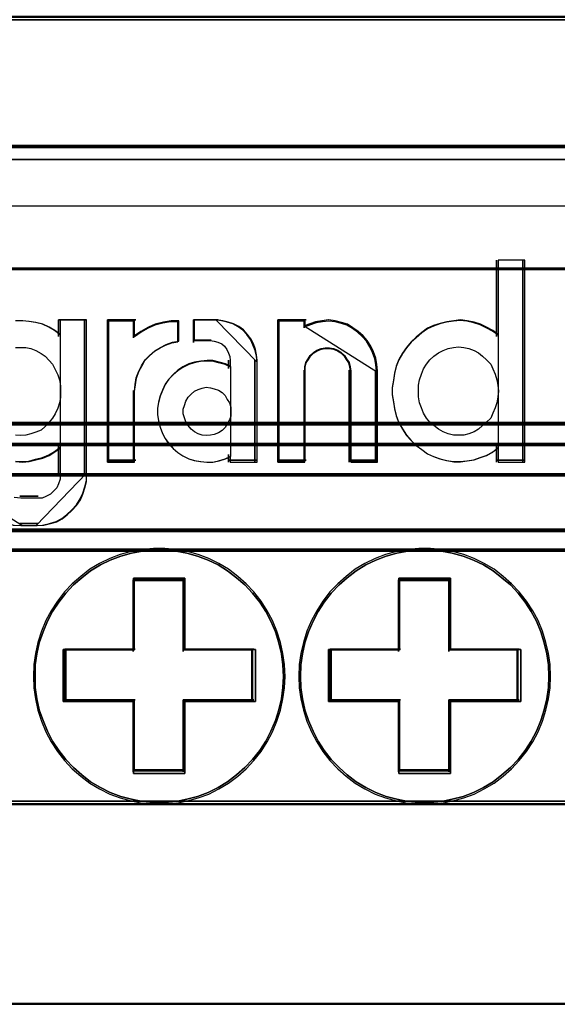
# Model space of a CAD drawing. Header units: millimetres. Extents: x 203 to 3426, y 719 to 2381.
# Tile 144 of 185: x 3363.34 to 3364.9, y 2287.22 to 2290.09. Entities that reach past the tile are written whole.
import ezdxf

# ---------------------------------------------------------------- set-up
doc = ezdxf.new("R2010")
doc.units = ezdxf.units.MM
doc.layers.add('45', color=7, linetype='Continuous')
doc.layers.add('E_Legrand_obudowy', color=7, linetype='Continuous')

# ---------------------------------------------------------------- blocks, each defined once
blk = doc.blocks.new('XL3 160 wnękowa 6x24M')
at = {"layer": 'E_Legrand_obudowy'}
blk.add_lwpolyline([(-215.641, -325.091), (215.545, -325.091), (215.545, -370.033), (-215.641, -370.033), (-215.641, -325.091)], dxfattribs=at)
blk = doc.blocks.new('BR 4P-10 125A (400408)')
at = {"layer": '45', "color": 139}
for points in [[(101.743, -16.477), (4.017, -16.477), (101.743, -16.477)], [(101.743, -16.477), (4.017, -16.477), (101.743, -16.477)], [(7.254, -20.012), (98.498, -20.012), (7.254, -20.012)], [(94.818, -23.471), (11.015, -23.471), (94.818, -23.471)], [(99.939, -27.82), (5.821, -27.82), (99.939, -27.82)], [(99.939, -28.411), (5.821, -28.411), (99.939, -28.411)], [(99.939, -29.259), (5.821, -29.259), (99.939, -29.259)], [(99.939, -30.824), (5.821, -30.824), (99.939, -30.824)], [(5.821, -31.382), (99.939, -31.382), (5.821, -31.382)], [(56.374, -34.967), (56.361, -34.641), (56.315, -34.336), (56.248, -34.025), (56.148, -33.713), (56.021, -33.415), (55.875, -33.144), (55.708, -32.88), (55.502, -32.622), (55.288, -32.392), (55.055, -32.188), (54.802, -31.992), (54.535, -31.829), (54.249, -31.694), (53.956, -31.579), (53.656, -31.497), (53.349, -31.443), (53.03, -31.409), (52.716, -31.409), (52.403, -31.443), (52.097, -31.497), (51.79, -31.579), (51.497, -31.694), (51.217, -31.829), (50.944, -31.992), (50.697, -32.188), (50.458, -32.392), (50.244, -32.622), (50.044, -32.88), (49.871, -33.144), (49.725, -33.415), (49.605, -33.713), (49.498, -34.025), (49.431, -34.336), (49.385, -34.641), (49.378, -34.967), (49.385, -35.285), (49.431, -35.597), (49.498, -35.909), (49.605, -36.214), (49.725, -36.512), (49.871, -36.79), (50.044, -37.054), (50.244, -37.305), (50.458, -37.535), (50.697, -37.745), (50.944, -37.935), (51.217, -38.097), (51.497, -38.24), (51.79, -38.348), (52.097, -38.429), (52.403, -38.49), (52.716, -38.524), (53.03, -38.524), (53.349, -38.49), (53.656, -38.429), (53.956, -38.348), (54.249, -38.24), (54.535, -38.097), (54.802, -37.935), (55.055, -37.745), (55.288, -37.535), (55.502, -37.305), (55.708, -37.054), (55.875, -36.79), (56.021, -36.512), (56.148, -36.214), (56.248, -35.909), (56.315, -35.597), (56.361, -35.285), (56.374, -34.967)], [(63.847, -34.967), (63.834, -34.641), (63.794, -34.336), (63.721, -34.025), (63.621, -33.713), (63.501, -33.415), (63.355, -33.144), (63.181, -32.88), (62.981, -32.622), (62.768, -32.392), (62.528, -32.188), (62.282, -31.992), (62.009, -31.829), (61.729, -31.694), (61.436, -31.579), (61.13, -31.497), (60.823, -31.443), (60.51, -31.409), (60.19, -31.409), (59.877, -31.443), (59.571, -31.497), (59.264, -31.579), (58.971, -31.694), (58.691, -31.829), (58.418, -31.992), (58.172, -32.188), (57.939, -32.392), (57.719, -32.622), (57.519, -32.88), (57.352, -33.144), (57.206, -33.415), (57.079, -33.713), (56.979, -34.025), (56.913, -34.336), (56.866, -34.641), (56.853, -34.967), (56.866, -35.285), (56.913, -35.597), (56.979, -35.909), (57.079, -36.214), (57.206, -36.512), (57.352, -36.79), (57.519, -37.054), (57.719, -37.305), (57.939, -37.535), (58.172, -37.745), (58.418, -37.935), (58.691, -38.097), (58.971, -38.24), (59.264, -38.348), (59.571, -38.429), (59.877, -38.49), (60.19, -38.524), (60.51, -38.524), (60.823, -38.49), (61.13, -38.429), (61.436, -38.348), (61.729, -38.24), (62.009, -38.097), (62.282, -37.935), (62.528, -37.745), (62.768, -37.535), (62.981, -37.305), (63.181, -37.054), (63.355, -36.79), (63.501, -36.512), (63.621, -36.214), (63.721, -35.909), (63.794, -35.597), (63.834, -35.285), (63.847, -34.967)], [(53.606, -32.25), (52.141, -32.25), (53.606, -32.25)], [(52.141, -32.25), (52.141, -34.263), (52.141, -32.25)], [(53.549, -34.263), (53.549, -32.25), (53.549, -34.263)], [(61.087, -32.25), (59.614, -32.25), (61.087, -32.25)], [(59.614, -32.25), (59.614, -34.263), (59.614, -32.25)], [(61.027, -34.263), (61.027, -32.25), (61.027, -34.263)], [(52.198, -34.204), (50.218, -34.204), (52.198, -34.204)], [(50.218, -34.204), (50.218, -35.688), (50.218, -34.204)], [(55.536, -34.204), (53.549, -34.204), (55.536, -34.204)], [(55.479, -35.688), (55.479, -34.204), (55.479, -35.688)], [(59.673, -34.204), (57.691, -34.204), (59.673, -34.204)], [(57.691, -34.204), (57.691, -35.688), (57.691, -34.204)], [(63.009, -34.204), (61.027, -34.204), (63.009, -34.204)], [(62.952, -35.688), (62.952, -34.204), (62.952, -35.688)], [(50.218, -35.629), (52.198, -35.629), (50.218, -35.629)], [(52.141, -35.629), (52.141, -37.657), (52.141, -35.629)], [(53.549, -37.657), (53.549, -35.629), (53.549, -37.657)], [(53.549, -35.629), (55.536, -35.629), (53.549, -35.629)], [(57.691, -35.629), (59.673, -35.629), (57.691, -35.629)], [(59.614, -35.629), (59.614, -37.657), (59.614, -35.629)], [(61.027, -37.657), (61.027, -35.629), (61.027, -37.657)], [(61.027, -35.629), (63.009, -35.629), (61.027, -35.629)], [(52.141, -37.599), (53.606, -37.599), (52.141, -37.599)], [(59.614, -37.599), (61.087, -37.599), (59.614, -37.599)], [(4.017, -38.485), (101.743, -38.485), (4.017, -38.485)], [(101.743, -38.58), (4.017, -38.58), (101.743, -38.58)], [(101.743, -38.58), (4.017, -38.58), (101.743, -38.58)]]:
    blk.add_lwpolyline(points, close=True, dxfattribs=at)
at = {"layer": '45', "color": 59}
for points in [[(7.254, -20.069), (98.498, -20.069), (98.498, -16.381), (7.254, -16.381), (7.254, -20.069)], [(7.283, -20.04), (98.471, -20.04), (98.471, -16.41), (7.283, -16.41), (7.283, -20.04)], [(98.498, -20.012), (7.254, -20.012), (7.254, -23.613), (10.501, -23.613), (10.501, -24.85), (10.501, -25.305), (11.017, -25.305), (11.017, -24.524), (11.017, -23.511), (94.815, -23.511), (94.815, -24.524), (94.815, -25.305), (95.258, -25.305), (95.258, -24.85), (95.258, -23.613), (98.498, -23.613), (98.498, -20.012)], [(98.471, -20.039), (7.283, -20.039), (7.283, -23.602), (10.528, -23.602), (10.528, -24.826), (10.528, -25.277), (11.043, -25.277), (11.043, -24.503), (11.043, -23.501), (94.791, -23.501), (94.791, -24.503), (94.791, -25.277), (95.233, -25.277), (95.233, -24.826), (95.233, -23.602), (98.471, -23.602), (98.471, -20.039)], [(11.015, -25.27), (11.015, -27.879), (94.818, -27.879), (94.818, -25.27), (94.818, -24.486), (94.818, -23.471), (11.015, -23.471), (11.015, -24.486), (11.015, -25.27)], [(11.044, -25.275), (11.044, -27.851), (94.791, -27.851), (94.791, -25.275), (94.791, -24.502), (94.791, -23.5), (11.044, -23.5), (11.044, -24.502), (11.044, -25.275)], [(5.821, -28.47), (99.939, -28.47), (99.939, -28.16), (99.939, -27.82), (96.514, -27.82), (94.815, -27.82), (11.018, -27.82), (9.305, -27.82), (5.821, -27.82), (5.821, -28.16), (5.821, -28.47)], [(5.85, -28.442), (99.912, -28.442), (99.912, -28.159), (99.912, -27.849), (96.489, -27.849), (94.791, -27.849), (11.043, -27.849), (9.332, -27.849), (5.85, -27.849), (5.85, -28.159), (5.85, -28.442)], [(5.821, -29.316), (99.939, -29.316), (99.939, -28.411), (5.821, -28.411), (5.821, -29.316)], [(5.85, -29.288), (99.912, -29.288), (99.912, -28.44), (5.85, -28.44), (5.85, -29.288)], [(5.821, -30.883), (99.939, -30.883), (99.939, -30.151), (99.939, -29.259), (5.821, -29.259), (5.821, -30.151), (5.821, -30.883)], [(5.85, -30.854), (99.912, -30.854), (99.912, -30.148), (99.912, -29.288), (5.85, -29.288), (5.85, -30.148), (5.85, -30.854)], [(99.939, -30.824), (5.821, -30.824), (5.821, -31.441), (99.939, -31.441), (99.939, -30.824)], [(99.912, -30.852), (5.85, -30.852), (5.85, -31.413), (99.912, -31.413), (99.912, -30.852)], [(99.938, -31.382), (5.822, -31.382), (4.017, -31.382), (4.017, -38.544), (101.743, -38.544), (101.743, -31.382), (99.938, -31.382)], [(55.746, -37.081), (55.915, -36.813), (56.063, -36.532), (56.192, -36.23), (56.293, -35.921), (56.36, -35.605), (56.408, -35.289), (56.421, -34.967), (56.408, -34.637), (56.36, -34.328), (56.293, -34.012), (56.192, -33.697), (56.063, -33.395), (55.915, -33.12), (55.746, -32.852), (55.537, -32.591), (55.321, -32.358), (55.085, -32.152), (54.828, -31.953), (54.558, -31.788), (54.268, -31.651), (53.971, -31.534), (53.667, -31.452), (53.356, -31.397), (53.032, -31.362), (52.715, -31.362), (52.398, -31.397), (52.087, -31.452), (51.777, -31.534), (51.48, -31.651), (51.196, -31.788), (50.92, -31.953), (50.67, -32.152), (50.427, -32.358), (50.211, -32.591), (50.008, -32.852), (49.833, -33.12), (49.684, -33.395), (49.563, -33.697), (49.455, -34.012), (49.387, -34.328), (49.34, -34.637), (49.333, -34.967), (49.34, -35.289), (49.387, -35.605), (49.455, -35.921), (49.563, -36.23), (49.684, -36.532), (49.833, -36.813), (50.008, -37.081), (50.211, -37.335), (50.427, -37.569), (50.67, -37.781), (50.92, -37.974), (51.196, -38.138), (51.48, -38.283), (51.777, -38.392), (52.087, -38.475), (52.398, -38.537), (52.715, -38.571), (53.032, -38.571), (53.356, -38.537), (53.667, -38.475), (53.971, -38.392), (54.268, -38.283), (54.558, -38.138), (54.828, -37.974), (55.085, -37.781), (55.321, -37.569), (55.537, -37.335), (55.746, -37.081)], [(56.148, -36.214), (56.021, -36.512), (55.875, -36.79), (55.708, -37.054), (55.502, -37.305), (55.288, -37.535), (55.055, -37.745), (54.802, -37.935), (54.535, -38.097), (54.249, -38.24), (53.956, -38.348), (53.656, -38.429), (53.349, -38.49), (53.03, -38.524), (52.716, -38.524), (52.403, -38.49), (52.097, -38.429), (51.79, -38.348), (51.497, -38.24), (51.217, -38.097), (50.944, -37.935), (50.697, -37.745), (50.458, -37.535), (50.244, -37.305), (50.044, -37.054), (49.871, -36.79), (49.725, -36.512), (49.605, -36.214), (49.498, -35.909), (49.431, -35.597), (49.385, -35.285), (49.378, -34.967), (49.385, -34.641), (49.431, -34.336), (49.498, -34.025), (49.605, -33.713), (49.725, -33.415), (49.871, -33.144), (50.044, -32.88), (50.244, -32.622), (50.458, -32.392), (50.697, -32.188), (50.944, -31.992), (51.217, -31.829), (51.497, -31.694), (51.79, -31.579), (52.097, -31.497), (52.403, -31.443), (52.716, -31.409), (53.03, -31.409), (53.349, -31.443), (53.656, -31.497), (53.956, -31.579), (54.249, -31.694), (54.535, -31.829), (54.802, -31.992), (55.055, -32.188), (55.288, -32.392), (55.502, -32.622), (55.708, -32.88), (55.875, -33.144), (56.021, -33.415), (56.148, -33.713), (56.248, -34.025), (56.315, -34.336), (56.361, -34.641), (56.374, -34.967), (56.361, -35.285), (56.315, -35.597), (56.248, -35.909), (56.148, -36.214)], [(63.219, -37.081), (63.395, -36.813), (63.543, -36.532), (63.665, -36.23), (63.766, -35.921), (63.84, -35.605), (63.881, -35.289), (63.894, -34.967), (63.881, -34.637), (63.84, -34.328), (63.766, -34.012), (63.665, -33.697), (63.543, -33.395), (63.395, -33.12), (63.219, -32.852), (63.017, -32.591), (62.801, -32.358), (62.558, -32.152), (62.308, -31.953), (62.031, -31.788), (61.747, -31.651), (61.45, -31.534), (61.14, -31.452), (60.829, -31.397), (60.512, -31.362), (60.188, -31.362), (59.871, -31.397), (59.56, -31.452), (59.25, -31.534), (58.953, -31.651), (58.669, -31.788), (58.393, -31.953), (58.143, -32.152), (57.907, -32.358), (57.684, -32.591), (57.481, -32.852), (57.313, -33.12), (57.164, -33.395), (57.036, -33.697), (56.935, -34.012), (56.867, -34.328), (56.82, -34.637), (56.806, -34.967), (56.82, -35.289), (56.867, -35.605), (56.935, -35.921), (57.036, -36.23), (57.164, -36.532), (57.313, -36.813), (57.481, -37.081), (57.684, -37.335), (57.907, -37.569), (58.143, -37.781), (58.393, -37.974), (58.669, -38.138), (58.953, -38.283), (59.25, -38.392), (59.56, -38.475), (59.871, -38.537), (60.188, -38.571), (60.512, -38.571), (60.829, -38.537), (61.14, -38.475), (61.45, -38.392), (61.747, -38.283), (62.031, -38.138), (62.308, -37.974), (62.558, -37.781), (62.801, -37.569), (63.017, -37.335), (63.219, -37.081)], [(63.501, -36.512), (63.355, -36.79), (63.181, -37.054), (62.981, -37.305), (62.768, -37.535), (62.528, -37.745), (62.282, -37.935), (62.009, -38.097), (61.729, -38.24), (61.436, -38.348), (61.13, -38.429), (60.823, -38.49), (60.51, -38.524), (60.19, -38.524), (59.877, -38.49), (59.571, -38.429), (59.264, -38.348), (58.971, -38.24), (58.691, -38.097), (58.418, -37.935), (58.172, -37.745), (57.939, -37.535), (57.719, -37.305), (57.519, -37.054), (57.352, -36.79), (57.206, -36.512), (57.079, -36.214), (56.979, -35.909), (56.913, -35.597), (56.866, -35.285), (56.853, -34.967), (56.866, -34.641), (56.913, -34.336), (56.979, -34.025), (57.079, -33.713), (57.206, -33.415), (57.352, -33.144), (57.519, -32.88), (57.719, -32.622), (57.939, -32.392), (58.172, -32.188), (58.418, -31.992), (58.691, -31.829), (58.971, -31.694), (59.264, -31.579), (59.571, -31.497), (59.877, -31.443), (60.19, -31.409), (60.51, -31.409), (60.823, -31.443), (61.13, -31.497), (61.436, -31.579), (61.729, -31.694), (62.009, -31.829), (62.282, -31.992), (62.528, -32.188), (62.768, -32.392), (62.981, -32.622), (63.181, -32.88), (63.355, -33.144), (63.501, -33.415), (63.621, -33.713), (63.721, -34.025), (63.794, -34.336), (63.834, -34.641), (63.847, -34.967), (63.834, -35.285), (63.794, -35.597), (63.721, -35.909), (63.621, -36.214), (63.501, -36.512)], [(55.583, -35.679), (53.598, -35.679), (53.598, -37.705), (52.15, -37.705), (52.15, -35.679), (50.172, -35.679), (50.172, -34.213), (52.15, -34.213), (52.15, -32.201), (53.598, -32.201), (53.598, -34.213), (55.583, -34.213), (55.583, -35.679)], [(50.172, -34.213), (50.172, -35.679), (52.15, -35.679), (52.15, -37.705), (53.598, -37.705), (53.598, -35.679), (55.583, -35.679), (55.583, -34.213), (53.598, -34.213), (53.598, -32.201), (52.15, -32.201), (52.15, -34.213), (50.172, -34.213)], [(50.247, -34.233), (50.247, -35.658), (52.17, -35.658), (52.17, -37.628), (53.578, -37.628), (53.578, -35.658), (55.507, -35.658), (55.507, -34.233), (53.578, -34.233), (53.578, -32.277), (52.17, -32.277), (52.17, -34.233), (50.247, -34.233)], [(63.056, -35.679), (61.077, -35.679), (61.077, -37.705), (59.623, -37.705), (59.623, -35.679), (57.645, -35.679), (57.645, -34.213), (59.623, -34.213), (59.623, -32.201), (61.077, -32.201), (61.077, -34.213), (63.056, -34.213), (63.056, -35.679)], [(57.645, -34.213), (57.645, -35.679), (59.623, -35.679), (59.623, -37.705), (61.077, -37.705), (61.077, -35.679), (63.056, -35.679), (63.056, -34.213), (61.077, -34.213), (61.077, -32.201), (59.623, -32.201), (59.623, -34.213), (57.645, -34.213)], [(57.72, -34.233), (57.72, -35.658), (59.643, -35.658), (59.643, -37.628), (61.057, -37.628), (61.057, -35.658), (62.98, -35.658), (62.98, -34.233), (61.057, -34.233), (61.057, -32.277), (59.643, -32.277), (59.643, -34.233), (57.72, -34.233)]]:
    blk.add_lwpolyline(points, close=True, dxfattribs=at)
at = {"layer": '45', "color": 150}
for points in [[(-0.047, -20.407), (105.774, -20.407), (-0.047, -20.407)], [(59.839, -25.715), (59.725, -25.878), (59.624, -26.055), (59.55, -26.245), (59.504, -26.442), (59.47, -26.632), (59.436, -26.842), (59.436, -27.039), (59.47, -27.243), (59.504, -27.433), (59.55, -27.63), (59.624, -27.827), (59.725, -28.003), (59.839, -28.18), (59.967, -28.323), (60.107, -28.465), (60.268, -28.581), (60.429, -28.696), (60.597, -28.778), (60.778, -28.839), (60.966, -28.886), (61.161, -28.92), (61.355, -28.92), (61.543, -28.9), (61.738, -28.873), (61.912, -28.805), (62.087, -28.744), (62.261, -28.649), (62.422, -28.52), (62.422, -28.934), (63.174, -28.934), (63.174, -23.243), (62.422, -23.243), (62.422, -25.362), (62.261, -25.246), (62.087, -25.151), (61.912, -25.063), (61.738, -25.009), (61.543, -24.968), (61.355, -24.948), (61.161, -24.968), (60.966, -24.995), (60.778, -25.043), (60.597, -25.104), (60.429, -25.179), (60.268, -25.294), (60.107, -25.43), (59.967, -25.559), (59.839, -25.715)], [(59.839, -25.715), (59.725, -25.878), (59.624, -26.055), (59.55, -26.245), (59.504, -26.442), (59.47, -26.632), (59.436, -26.842), (59.436, -27.039), (59.47, -27.243), (59.504, -27.433), (59.55, -27.63), (59.624, -27.827), (59.725, -28.003), (59.839, -28.18), (59.967, -28.323), (60.107, -28.465), (60.268, -28.581), (60.429, -28.696), (60.597, -28.778), (60.778, -28.839), (60.966, -28.886), (61.161, -28.92), (61.355, -28.92), (61.543, -28.9), (61.738, -28.873), (61.912, -28.805), (62.087, -28.744), (62.261, -28.649), (62.422, -28.52), (62.422, -28.934), (63.174, -28.934), (63.174, -23.243), (62.422, -23.243), (62.422, -25.362), (62.261, -25.246), (62.087, -25.151), (61.912, -25.063), (61.738, -25.009), (61.543, -24.968), (61.355, -24.948), (61.161, -24.968), (60.966, -24.995), (60.778, -25.043), (60.597, -25.104), (60.429, -25.179), (60.268, -25.294), (60.107, -25.43), (59.967, -25.559), (59.839, -25.715)], [(59.839, -25.715), (59.725, -25.878), (59.624, -26.055), (59.55, -26.245), (59.504, -26.442), (59.47, -26.632), (59.436, -26.842), (59.436, -27.039), (59.47, -27.243), (59.504, -27.433), (59.55, -27.63), (59.624, -27.827), (59.725, -28.003), (59.839, -28.18), (59.967, -28.323), (60.107, -28.465), (60.268, -28.581), (60.429, -28.696), (60.597, -28.778), (60.778, -28.839), (60.966, -28.886), (61.161, -28.92), (61.355, -28.92), (61.543, -28.9), (61.738, -28.873), (61.912, -28.805), (62.087, -28.744), (62.261, -28.649), (62.422, -28.52), (62.422, -28.934), (63.174, -28.934), (63.174, -23.243), (62.422, -23.243), (62.422, -25.362), (62.261, -25.246), (62.087, -25.151), (61.912, -25.063), (61.738, -25.009), (61.543, -24.968), (61.355, -24.948), (61.161, -24.968), (60.966, -24.995), (60.778, -25.043), (60.597, -25.104), (60.429, -25.179), (60.268, -25.294), (60.107, -25.43), (59.967, -25.559), (59.839, -25.715)], [(62.377, -23.243), (62.377, -25.399), (62.377, -23.243)], [(63.116, -23.243), (63.116, -28.934), (63.116, -23.243)], [(50.039, -24.93), (50.039, -25.399), (50.039, -24.93)], [(50.039, -24.93), (50.831, -24.93), (50.039, -24.93)], [(50.774, -24.93), (50.774, -29.304), (50.774, -24.93)], [(51.421, -24.93), (51.421, -28.934), (51.421, -24.93)], [(51.421, -24.93), (52.212, -24.93), (51.421, -24.93)], [(51.421, -24.93), (51.421, -28.934), (52.176, -28.934), (52.176, -26.949), (52.196, -26.751), (52.23, -26.56), (52.298, -26.376), (52.38, -26.219), (52.475, -26.055), (52.597, -25.933), (52.747, -25.796), (52.91, -25.701), (53.067, -25.619), (53.25, -25.557), (53.427, -25.523), (53.427, -24.95), (53.216, -24.95), (52.992, -24.991), (52.761, -25.046), (52.57, -25.135), (52.359, -25.25), (52.176, -25.38), (52.176, -24.93), (51.421, -24.93)], [(51.421, -24.93), (51.421, -28.934), (52.176, -28.934), (52.176, -26.949), (52.196, -26.751), (52.23, -26.56), (52.298, -26.376), (52.38, -26.219), (52.475, -26.055), (52.597, -25.933), (52.747, -25.796), (52.91, -25.701), (53.067, -25.619), (53.25, -25.557), (53.427, -25.523), (53.427, -24.95), (53.216, -24.95), (52.992, -24.991), (52.761, -25.046), (52.57, -25.135), (52.359, -25.25), (52.176, -25.38), (52.176, -24.93), (51.421, -24.93)], [(51.449, -24.959), (51.449, -28.905), (52.183, -28.905), (52.183, -26.949), (52.203, -26.754), (52.236, -26.565), (52.302, -26.384), (52.382, -26.229), (52.474, -26.068), (52.593, -25.947), (52.739, -25.812), (52.898, -25.718), (53.05, -25.638), (53.228, -25.577), (53.4, -25.544), (53.4, -24.979), (53.195, -24.979), (52.977, -25.019), (52.752, -25.073), (52.567, -25.16), (52.362, -25.275), (52.183, -25.402), (52.183, -24.959), (51.449, -24.959)], [(52.153, -24.93), (52.153, -25.433), (52.153, -24.93)], [(53.267, -26.478), (53.139, -26.608), (53.044, -26.751), (52.963, -26.915), (52.903, -27.079), (52.855, -27.256), (52.822, -27.426), (52.822, -27.597), (52.855, -27.774), (52.903, -27.952), (52.963, -28.129), (53.044, -28.272), (53.139, -28.415), (53.267, -28.552), (53.395, -28.661), (53.537, -28.756), (53.706, -28.838), (53.861, -28.886), (54.036, -28.92), (54.219, -28.934), (54.374, -28.934), (54.549, -28.9), (54.732, -28.838), (54.873, -28.777), (54.873, -28.934), (55.629, -28.934), (55.629, -26.076), (55.616, -25.912), (55.582, -25.762), (55.528, -25.605), (55.454, -25.462), (55.352, -25.326), (55.244, -25.21), (55.116, -25.114), (54.968, -25.039), (54.813, -24.991), (54.664, -24.95), (54.502, -24.93), (53.861, -24.93), (53.861, -25.51), (54.313, -25.51), (54.421, -25.523), (54.522, -25.557), (54.637, -25.605), (54.718, -25.667), (54.779, -25.762), (54.826, -25.864), (54.86, -25.96), (54.873, -26.076), (54.873, -26.253), (54.732, -26.185), (54.549, -26.137), (54.374, -26.089), (54.219, -26.089), (54.036, -26.103), (53.861, -26.137), (53.706, -26.185), (53.537, -26.267), (53.395, -26.362), (53.267, -26.478)], [(53.267, -26.478), (53.139, -26.608), (53.044, -26.751), (52.963, -26.915), (52.903, -27.079), (52.855, -27.256), (52.822, -27.426), (52.822, -27.597), (52.855, -27.774), (52.903, -27.952), (52.963, -28.129), (53.044, -28.272), (53.139, -28.415), (53.267, -28.552), (53.395, -28.661), (53.537, -28.756), (53.706, -28.838), (53.861, -28.886), (54.036, -28.92), (54.219, -28.934), (54.374, -28.934), (54.549, -28.9), (54.732, -28.838), (54.873, -28.777), (54.873, -28.934), (55.629, -28.934), (55.629, -26.076), (55.616, -25.912), (55.582, -25.762), (55.528, -25.605), (55.454, -25.462), (55.352, -25.326), (55.244, -25.21), (55.116, -25.114), (54.968, -25.039), (54.813, -24.991), (54.664, -24.95), (54.502, -24.93), (53.861, -24.93), (53.861, -25.51), (54.313, -25.51), (54.421, -25.523), (54.522, -25.557), (54.637, -25.605), (54.718, -25.667), (54.779, -25.762), (54.826, -25.864), (54.86, -25.96), (54.873, -26.076), (54.873, -26.253), (54.732, -26.185), (54.549, -26.137), (54.374, -26.089), (54.219, -26.089), (54.036, -26.103), (53.861, -26.137), (53.706, -26.185), (53.537, -26.267), (53.395, -26.362), (53.267, -26.478)], [(53.267, -26.478), (53.139, -26.608), (53.044, -26.751), (52.963, -26.915), (52.903, -27.079), (52.855, -27.256), (52.822, -27.426), (52.822, -27.597), (52.855, -27.774), (52.903, -27.952), (52.963, -28.129), (53.044, -28.272), (53.139, -28.415), (53.267, -28.552), (53.395, -28.661), (53.537, -28.756), (53.706, -28.838), (53.861, -28.886), (54.036, -28.92), (54.219, -28.934), (54.374, -28.934), (54.549, -28.9), (54.732, -28.838), (54.873, -28.777), (54.873, -28.934), (55.629, -28.934), (55.629, -26.076), (55.616, -25.912), (55.582, -25.762), (55.528, -25.605), (55.454, -25.462), (55.352, -25.326), (55.244, -25.21), (55.116, -25.114), (54.968, -25.039), (54.813, -24.991), (54.664, -24.95), (54.502, -24.93), (53.861, -24.93), (53.861, -25.51), (54.313, -25.51), (54.421, -25.523), (54.522, -25.557), (54.637, -25.605), (54.718, -25.667), (54.779, -25.762), (54.826, -25.864), (54.86, -25.96), (54.873, -26.076), (54.873, -26.253), (54.732, -26.185), (54.549, -26.137), (54.374, -26.089), (54.219, -26.089), (54.036, -26.103), (53.861, -26.137), (53.706, -26.185), (53.537, -26.267), (53.395, -26.362), (53.267, -26.478)], [(53.839, -24.93), (53.839, -25.56), (53.839, -24.93)], [(54.525, -24.93), (53.839, -24.93), (54.525, -24.93)], [(55.629, -26.119), (55.615, -25.949), (55.58, -25.793), (55.511, -25.631), (55.448, -25.482), (55.344, -25.34), (55.232, -25.22), (55.1, -25.121), (54.947, -25.043), (54.787, -24.994), (54.633, -24.951), (54.466, -24.93), (55.629, -26.119)], [(56.211, -24.93), (56.211, -28.934), (56.211, -24.93)], [(56.211, -24.93), (57.016, -24.93), (56.211, -24.93)], [(56.211, -24.93), (56.211, -28.934), (56.974, -28.934), (56.974, -26.362), (56.974, -26.253), (57.001, -26.124), (57.068, -26.028), (57.129, -25.933), (57.223, -25.844), (57.318, -25.783), (57.439, -25.735), (57.547, -25.714), (57.675, -25.714), (57.783, -25.735), (57.905, -25.783), (57.999, -25.844), (58.093, -25.933), (58.154, -26.028), (58.222, -26.124), (58.249, -26.253), (58.269, -26.362), (58.269, -28.934), (59.024, -28.934), (59.024, -26.362), (59.004, -26.185), (58.977, -26.008), (58.91, -25.83), (58.835, -25.667), (58.734, -25.51), (58.62, -25.38), (58.478, -25.25), (58.33, -25.148), (58.174, -25.046), (58.013, -24.998), (57.83, -24.95), (57.655, -24.93), (57.466, -24.95), (57.291, -24.978), (57.129, -25.039), (56.974, -25.094), (56.974, -24.93), (56.211, -24.93)], [(56.211, -24.93), (56.211, -28.934), (56.974, -28.934), (56.974, -26.362), (56.974, -26.253), (57.001, -26.124), (57.068, -26.028), (57.129, -25.933), (57.223, -25.844), (57.318, -25.783), (57.439, -25.735), (57.547, -25.714), (57.675, -25.714), (57.783, -25.735), (57.905, -25.783), (57.999, -25.844), (58.093, -25.933), (58.154, -26.028), (58.222, -26.124), (58.249, -26.253), (58.269, -26.362), (58.269, -28.934), (59.024, -28.934), (59.024, -26.362), (59.004, -26.185), (58.977, -26.008), (58.91, -25.83), (58.835, -25.667), (58.734, -25.51), (58.62, -25.38), (58.478, -25.25), (58.33, -25.148), (58.174, -25.046), (58.013, -24.998), (57.83, -24.95), (57.655, -24.93), (57.466, -24.95), (57.291, -24.978), (57.129, -25.039), (56.974, -25.094), (56.974, -24.93), (56.211, -24.93)], [(56.211, -24.93), (56.211, -28.934), (56.974, -28.934), (56.974, -26.362), (56.974, -26.253), (57.001, -26.124), (57.068, -26.028), (57.129, -25.933), (57.223, -25.844), (57.318, -25.783), (57.439, -25.735), (57.547, -25.714), (57.675, -25.714), (57.783, -25.735), (57.905, -25.783), (57.999, -25.844), (58.093, -25.933), (58.154, -26.028), (58.222, -26.124), (58.249, -26.253), (58.269, -26.362), (58.269, -28.934), (59.024, -28.934), (59.024, -26.362), (59.004, -26.185), (58.977, -26.008), (58.91, -25.83), (58.835, -25.667), (58.734, -25.51), (58.62, -25.38), (58.478, -25.25), (58.33, -25.148), (58.174, -25.046), (58.013, -24.998), (57.83, -24.95), (57.655, -24.93), (57.466, -24.95), (57.291, -24.978), (57.129, -25.039), (56.974, -25.094), (56.974, -24.93), (56.211, -24.93)], [(56.24, -24.959), (56.24, -28.905), (56.987, -28.905), (56.987, -26.37), (56.987, -26.263), (57.013, -26.135), (57.079, -26.041), (57.139, -25.947), (57.231, -25.86), (57.324, -25.799), (57.443, -25.752), (57.549, -25.732), (57.674, -25.732), (57.78, -25.752), (57.899, -25.799), (57.991, -25.86), (58.084, -25.947), (58.143, -26.041), (58.209, -26.135), (58.236, -26.263), (58.256, -26.37), (58.256, -28.905), (58.996, -28.905), (58.996, -26.37), (58.976, -26.196), (58.949, -26.021), (58.883, -25.846), (58.811, -25.685), (58.712, -25.53), (58.599, -25.402), (58.46, -25.275), (58.315, -25.174), (58.163, -25.073), (58.004, -25.026), (57.826, -24.979), (57.654, -24.959), (57.469, -24.979), (57.297, -25.006), (57.139, -25.066), (56.987, -25.12), (56.987, -24.959), (56.24, -24.959)], [(56.959, -24.93), (56.959, -25.151), (56.959, -24.93)], [(59.024, -26.401), (59.004, -26.219), (58.977, -26.037), (58.909, -25.855), (58.834, -25.686), (58.732, -25.525), (58.617, -25.392), (58.474, -25.259), (58.324, -25.154), (58.168, -25.049), (58.005, -25), (57.822, -24.951), (57.645, -24.93), (57.455, -24.951), (57.278, -24.979), (57.115, -25.042), (56.959, -25.098), (59.024, -26.401)], [(62.434, -25.346), (62.272, -25.23), (62.097, -25.135), (61.922, -25.046), (61.747, -24.991), (61.551, -24.95), (61.363, -24.93), (61.168, -24.95), (60.972, -24.978), (60.784, -25.025), (60.602, -25.087), (60.433, -25.162), (60.272, -25.278), (60.11, -25.414), (59.969, -25.544), (59.841, -25.701), (59.726, -25.865), (59.625, -26.042), (59.551, -26.233), (59.504, -26.431), (59.47, -26.622), (59.436, -26.833), (59.436, -27.031), (59.47, -27.236), (59.504, -27.427), (59.551, -27.625), (59.625, -27.823), (59.726, -28), (59.841, -28.178), (59.969, -28.321), (60.11, -28.464), (60.272, -28.58), (60.433, -28.696), (60.602, -28.778), (60.784, -28.839), (60.972, -28.887), (61.168, -28.921), (61.363, -28.921), (61.551, -28.901), (61.747, -28.873), (61.922, -28.805), (62.097, -28.744), (62.272, -28.648), (62.434, -28.519), (62.434, -25.346)], [(53.839, -25.501), (54.339, -25.501), (53.839, -25.501)], [(60.868, -25.786), (61.01, -25.738), (61.159, -25.703), (61.302, -25.69), (61.451, -25.703), (61.593, -25.738), (61.742, -25.786), (61.871, -25.855), (61.98, -25.951), (62.095, -26.048), (62.21, -26.178), (62.271, -26.309), (62.339, -26.46), (62.386, -26.619), (62.414, -26.763), (62.434, -26.935), (62.414, -27.094), (62.386, -27.259), (62.339, -27.403), (62.271, -27.555), (62.21, -27.699), (62.095, -27.809), (61.98, -27.906), (61.871, -28.009), (61.742, -28.078), (61.593, -28.14), (61.451, -28.174), (61.302, -28.174), (61.159, -28.174), (61.01, -28.14), (60.868, -28.078), (60.739, -28.009), (60.61, -27.906), (60.495, -27.809), (60.4, -27.699), (60.319, -27.555), (60.258, -27.403), (60.21, -27.259), (60.176, -27.094), (60.176, -26.935), (60.176, -26.763), (60.21, -26.619), (60.258, -26.46), (60.319, -26.309), (60.4, -26.178), (60.495, -26.048), (60.61, -25.951), (60.739, -25.855), (60.868, -25.786)], [(60.868, -25.786), (61.01, -25.738), (61.159, -25.703), (61.302, -25.69), (61.451, -25.703), (61.593, -25.738), (61.742, -25.786), (61.871, -25.855), (61.98, -25.951), (62.095, -26.048), (62.21, -26.178), (62.271, -26.309), (62.339, -26.46), (62.386, -26.619), (62.414, -26.763), (62.434, -26.935), (62.414, -27.094), (62.386, -27.259), (62.339, -27.403), (62.271, -27.555), (62.21, -27.699), (62.095, -27.809), (61.98, -27.906), (61.871, -28.009), (61.742, -28.078), (61.593, -28.14), (61.451, -28.174), (61.302, -28.174), (61.159, -28.174), (61.01, -28.14), (60.868, -28.078), (60.739, -28.009), (60.61, -27.906), (60.495, -27.809), (60.4, -27.699), (60.319, -27.555), (60.258, -27.403), (60.21, -27.259), (60.176, -27.094), (60.176, -26.935), (60.176, -26.763), (60.21, -26.619), (60.258, -26.46), (60.319, -26.309), (60.4, -26.178), (60.495, -26.048), (60.61, -25.951), (60.739, -25.855), (60.868, -25.786)], [(60.868, -25.786), (61.01, -25.738), (61.159, -25.703), (61.302, -25.69), (61.451, -25.703), (61.593, -25.738), (61.742, -25.786), (61.871, -25.855), (61.98, -25.951), (62.095, -26.048), (62.21, -26.178), (62.271, -26.309), (62.339, -26.46), (62.386, -26.619), (62.414, -26.763), (62.434, -26.935), (62.414, -27.094), (62.386, -27.259), (62.339, -27.403), (62.271, -27.555), (62.21, -27.699), (62.095, -27.809), (61.98, -27.906), (61.871, -28.009), (61.742, -28.078), (61.593, -28.14), (61.451, -28.174), (61.302, -28.174), (61.159, -28.174), (61.01, -28.14), (60.868, -28.078), (60.739, -28.009), (60.61, -27.906), (60.495, -27.809), (60.4, -27.699), (60.319, -27.555), (60.258, -27.403), (60.21, -27.259), (60.176, -27.094), (60.176, -26.935), (60.176, -26.763), (60.21, -26.619), (60.258, -26.46), (60.319, -26.309), (60.4, -26.178), (60.495, -26.048), (60.61, -25.951), (60.739, -25.855), (60.868, -25.786)], [(54.83, -26.06), (54.83, -26.293), (54.83, -26.06)], [(55.57, -26.06), (55.57, -28.934), (55.57, -26.06)], [(54.889, -26.237), (54.746, -26.168), (54.563, -26.12), (54.386, -26.072), (54.229, -26.072), (54.046, -26.086), (53.869, -26.12), (53.713, -26.168), (53.543, -26.251), (53.4, -26.347), (53.271, -26.463), (53.141, -26.594), (53.046, -26.738), (52.964, -26.903), (52.903, -27.067), (52.856, -27.246), (52.822, -27.417), (52.822, -27.589), (52.856, -27.767), (52.903, -27.946), (52.964, -28.124), (53.046, -28.268), (53.141, -28.412), (53.271, -28.55), (53.4, -28.659), (53.543, -28.755), (53.713, -28.838), (53.869, -28.886), (54.046, -28.92), (54.229, -28.934), (54.386, -28.934), (54.563, -28.9), (54.746, -28.838), (54.889, -28.776), (54.889, -26.237)], [(56.959, -26.342), (56.959, -28.934), (56.959, -26.342)], [(58.227, -26.342), (58.227, -28.934), (58.227, -26.342)], [(58.967, -26.342), (58.967, -28.934), (58.967, -26.342)], [(54.889, -27.387), (54.889, -27.507), (54.889, -27.64), (54.855, -27.739), (54.792, -27.851), (54.73, -27.956), (54.647, -28.041), (54.543, -28.104), (54.426, -28.153), (54.315, -28.174), (54.198, -28.188), (54.08, -28.174), (53.969, -28.139), (53.873, -28.076), (53.776, -28.006), (53.693, -27.9), (53.624, -27.802), (53.589, -27.689), (53.554, -27.57), (53.554, -27.443), (53.589, -27.338), (53.624, -27.218), (53.693, -27.106), (53.776, -27.022), (53.873, -26.937), (53.969, -26.888), (54.08, -26.853), (54.198, -26.818), (54.315, -26.839), (54.426, -26.867), (54.543, -26.909), (54.647, -26.972), (54.73, -27.057), (54.792, -27.169), (54.855, -27.268), (54.889, -27.387)], [(54.889, -27.387), (54.889, -27.507), (54.889, -27.64), (54.855, -27.739), (54.792, -27.851), (54.73, -27.956), (54.647, -28.041), (54.543, -28.104), (54.426, -28.153), (54.315, -28.174), (54.198, -28.188), (54.08, -28.174), (53.969, -28.139), (53.873, -28.076), (53.776, -28.006), (53.693, -27.9), (53.624, -27.802), (53.589, -27.689), (53.554, -27.57), (53.554, -27.443), (53.589, -27.338), (53.624, -27.218), (53.693, -27.106), (53.776, -27.022), (53.873, -26.937), (53.969, -26.888), (54.08, -26.853), (54.198, -26.818), (54.315, -26.839), (54.426, -26.867), (54.543, -26.909), (54.647, -26.972), (54.73, -27.057), (54.792, -27.169), (54.855, -27.268), (54.889, -27.387)], [(54.889, -27.387), (54.889, -27.507), (54.889, -27.64), (54.855, -27.739), (54.792, -27.851), (54.73, -27.956), (54.647, -28.041), (54.543, -28.104), (54.426, -28.153), (54.315, -28.174), (54.198, -28.188), (54.08, -28.174), (53.969, -28.139), (53.873, -28.076), (53.776, -28.006), (53.693, -27.9), (53.624, -27.802), (53.589, -27.689), (53.554, -27.57), (53.554, -27.443), (53.589, -27.338), (53.624, -27.218), (53.693, -27.106), (53.776, -27.022), (53.873, -26.937), (53.969, -26.888), (54.08, -26.853), (54.198, -26.818), (54.315, -26.839), (54.426, -26.867), (54.543, -26.909), (54.647, -26.972), (54.73, -27.057), (54.792, -27.169), (54.855, -27.268), (54.889, -27.387)], [(52.153, -26.92), (52.153, -28.934), (52.153, -26.92)], [(50.039, -28.479), (50.039, -29.304), (50.039, -28.479)], [(62.377, -28.465), (62.377, -28.934), (62.377, -28.465)], [(54.83, -28.72), (54.83, -28.934), (54.83, -28.72)], [(51.421, -28.875), (52.212, -28.875), (51.421, -28.875)], [(54.83, -28.875), (55.629, -28.875), (54.83, -28.875)], [(56.211, -28.875), (57.016, -28.875), (56.211, -28.875)], [(58.227, -28.875), (59.024, -28.875), (58.227, -28.875)], [(62.377, -28.875), (63.174, -28.875), (62.377, -28.875)], [(49.405, -30.721), (49.591, -30.707), (49.784, -30.658), (49.97, -30.609), (50.128, -30.525), (50.273, -30.406), (50.404, -30.287), (50.542, -30.14), (50.652, -29.972), (50.721, -29.804), (50.783, -29.629), (50.831, -29.441), (50.831, -29.245), (49.405, -30.721)], [(47.224, -29.58), (47.341, -29.765), (47.464, -29.949), (47.614, -30.119), (47.778, -30.282), (47.955, -30.402), (48.153, -30.523), (48.358, -30.608), (48.57, -30.657), (48.782, -30.707), (49.007, -30.721), (47.224, -29.58)], [(48.95, -29.897), (49.464, -29.897), (48.95, -29.897)], [(49.464, -30.664), (48.95, -30.664), (49.464, -30.664)], [(3.97, -44.204), (101.711, -44.204), (3.97, -44.204)], [(35.073, -44.184), (70.654, -44.184), (35.073, -44.184)], [(35.073, -44.184), (70.654, -44.184), (35.073, -44.184)]]:
    blk.add_lwpolyline(points, close=True, dxfattribs=at)
for points in [[(48.757, -30.708), (48.978, -30.721), (49.441, -30.721), (49.623, -30.708), (49.811, -30.66), (49.992, -30.613), (50.146, -30.531), (50.287, -30.416), (50.415, -30.3), (50.549, -30.158), (50.657, -29.995), (50.724, -29.832), (50.784, -29.662), (50.831, -29.479), (50.831, -29.289), (50.831, -24.93), (50.086, -24.93), (50.086, -25.344), (49.925, -25.229), (49.764, -25.134), (49.589, -25.045), (49.394, -24.998), (49.206, -24.977), (49.025, -24.95), (48.824, -24.95)], [(48.824, -28.902), (49.025, -28.915), (49.206, -28.902), (49.394, -28.854), (49.589, -28.807), (49.764, -28.725), (49.925, -28.63), (50.086, -28.515), (50.086, -29.289), (50.086, -29.418), (50.039, -29.547), (49.992, -29.662), (49.891, -29.757), (49.811, -29.832), (49.683, -29.9), (49.576, -29.947), (49.441, -29.947), (48.978, -29.947), (48.79, -29.927)], [(48.757, -30.708), (48.978, -30.721), (49.441, -30.721), (49.623, -30.708), (49.811, -30.66), (49.992, -30.613), (50.146, -30.531), (50.287, -30.416), (50.415, -30.3), (50.549, -30.158), (50.657, -29.995), (50.724, -29.832), (50.784, -29.662), (50.831, -29.479), (50.831, -29.289), (50.831, -24.93), (50.086, -24.93), (50.086, -25.344), (49.925, -25.229), (49.764, -25.134), (49.589, -25.045), (49.394, -24.998), (49.206, -24.977), (49.025, -24.95), (48.824, -24.95)], [(48.824, -28.902), (49.025, -28.915), (49.206, -28.902), (49.394, -28.854), (49.589, -28.807), (49.764, -28.725), (49.925, -28.63), (50.086, -28.515), (50.086, -29.289), (50.086, -29.418), (50.039, -29.547), (49.992, -29.662), (49.891, -29.757), (49.811, -29.832), (49.683, -29.9), (49.576, -29.947), (49.441, -29.947), (48.978, -29.947), (48.79, -29.927)], [(48.831, -28.92), (49.033, -28.934), (49.215, -28.92), (49.404, -28.872), (49.599, -28.825), (49.775, -28.743), (49.937, -28.647), (50.098, -28.531), (50.098, -25.345), (50.098, -25.345), (49.937, -25.229), (49.775, -25.134), (49.599, -25.045), (49.404, -24.997), (49.215, -24.977), (49.033, -24.95), (48.831, -24.95)], [(48.823, -25.702), (48.965, -25.702), (49.115, -25.702), (49.257, -25.737), (49.399, -25.785), (49.549, -25.874), (49.664, -25.95), (49.773, -26.067), (49.868, -26.177), (49.949, -26.322), (50.017, -26.474), (50.064, -26.618), (50.098, -26.783), (50.098, -26.949), (50.098, -27.114), (50.064, -27.259), (50.017, -27.417), (49.949, -27.569), (49.868, -27.699), (49.773, -27.81), (49.664, -27.927), (49.549, -28.03), (49.399, -28.092), (49.257, -28.14), (49.115, -28.175), (49.115, -28.175), (48.965, -28.188), (48.823, -28.175)], [(48.823, -25.702), (48.965, -25.702), (49.115, -25.702), (49.257, -25.737), (49.399, -25.785), (49.549, -25.874), (49.664, -25.95), (49.773, -26.067), (49.868, -26.177), (49.949, -26.322), (50.017, -26.474), (50.064, -26.618), (50.098, -26.783), (50.098, -26.949), (50.098, -27.114), (50.064, -27.259), (50.017, -27.417), (49.949, -27.569), (49.868, -27.699), (49.773, -27.81), (49.664, -27.927), (49.549, -28.03), (49.399, -28.092), (49.257, -28.14), (49.115, -28.175), (49.115, -28.175), (48.965, -28.188), (48.823, -28.175)], [(48.823, -25.702), (48.965, -25.702), (49.115, -25.702), (49.257, -25.737), (49.399, -25.785), (49.549, -25.874), (49.664, -25.95), (49.773, -26.067), (49.868, -26.177), (49.949, -26.322), (50.017, -26.474), (50.064, -26.618), (50.098, -26.783), (50.098, -26.949), (50.098, -27.114), (50.064, -27.259), (50.017, -27.417), (49.949, -27.569), (49.868, -27.699), (49.773, -27.81), (49.664, -27.927), (49.549, -28.03), (49.399, -28.092), (49.257, -28.14), (49.115, -28.175), (49.115, -28.175), (48.965, -28.188), (48.823, -28.175)]]:
    blk.add_lwpolyline(points, dxfattribs=at)
blk = doc.blocks.new('G$C3556625F')
at = {"linetype": 'Continuous', "xscale": 0.103478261, "yscale": 0.103478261, "zscale": 0.103478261}
blk.add_blockref('BR 4P-10 125A (400408)', (-82.7515, 84.6469), dxfattribs=at)
at = {"layer": 'E_Legrand_obudowy', "color": 67, "true_color": 0x727430, "xscale": 0.1, "yscale": 0.1, "zscale": 0.1}
blk.add_blockref('XL3 160 wnękowa 6x24M', (-68.6374, 119.4025), dxfattribs=at)

msp = doc.modelspace()

# ---------------------------------------------------------------- block references
msp.add_blockref('G$C3556625F', (3441.0223, 2207.1429))

doc.saveas('drawing.dxf')
